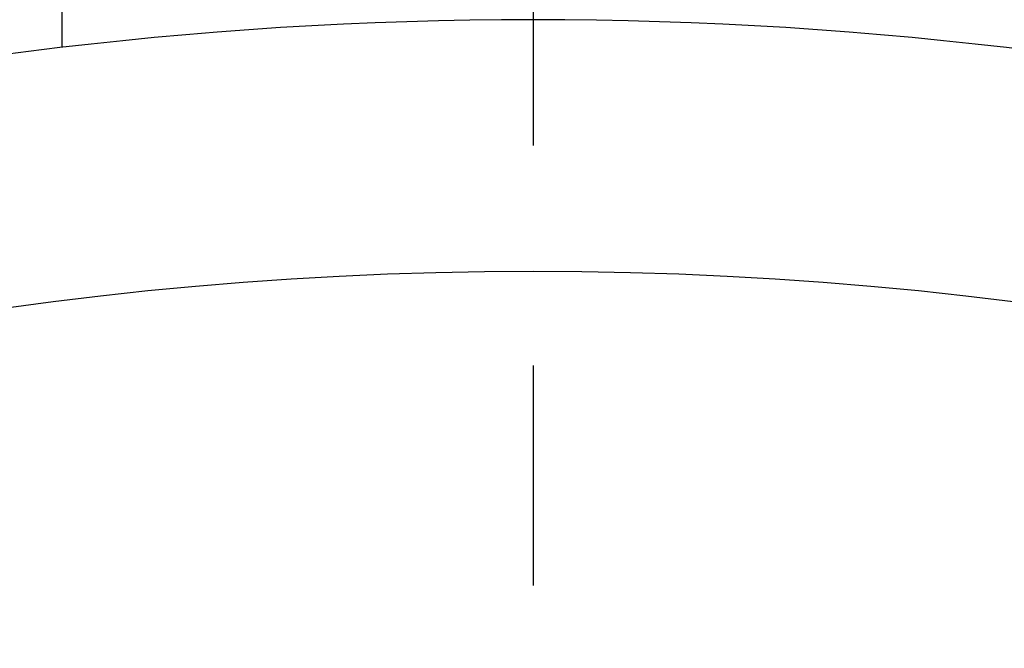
# Model space of a CAD drawing. Extents: x -108 to 250, y -107 to 250.
# Tile 5 of 12: x -8 to 8, y 54 to 64. Entities that reach past the tile are written whole.
import ezdxf

# ---------------------------------------------------------------- set-up
doc = ezdxf.new("R2010")
doc.units = 0
doc.header["$LTSCALE"] = 14
doc.linetypes.add('CENTER', pattern=[2, 1.25, -0.25, 0.25, -0.25])
doc.layers.get('0').update_dxf_attribs({"linetype": 'CONTINUOUS'})
doc.layers.add('CENTER', color=1, linetype='CENTER')

msp = doc.modelspace()

# ---------------------------------------------------------------- linework, layer by layer
msp.add_line((-7.5, 63.559), (-7.5, 74.244))
for radius in [97.5, 60]:
    msp.add_circle((0, 0), radius)
msp.add_arc((0, 0), 64, 60.86892, 119.13108)
at = {"layer": 'CENTER'}
msp.add_line((0, 107.5), (0, -107.5), dxfattribs=at)

doc.saveas('drawing.dxf')
